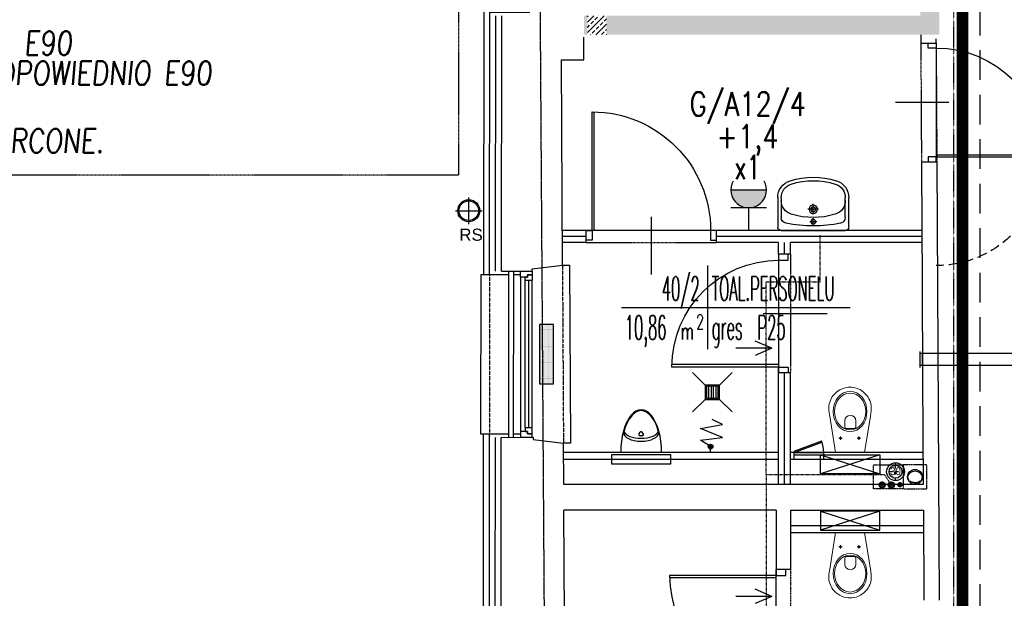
# Model space of a CAD drawing. Header units: inches. Extents: x -145354 to -97635, y 38777 to 78670.
# Tile 161 of 231: x -139974 to -139144, y 59901 to 60388. Entities that reach past the tile are written whole.
import ezdxf
from ezdxf.enums import TextEntityAlignment as Align

# ---------------------------------------------------------------- set-up
doc = ezdxf.new("R2010")
doc.units = ezdxf.units.IN
doc.header["$MEASUREMENT"] = 0
for name, pattern in [('00-inst$0$DASHDOT', [1, 0.5, -0.25, 0, -0.25]), ('CENTER', [2, 1.25, -0.25, 0.25, -0.25]), ('DASHDOT', [1, 0.5, -0.25, 0, -0.25]), ('DASHED', [0.75, 0.5, -0.25]), ('DASHED2', [0.375, 0.25, -0.125]), ('DIVIDE', [31.75, 12.7, -6.35, 0, -6.35, 0, -6.35])]:
    doc.linetypes.add(name, pattern=pattern)
doc.layers.get('0').update_dxf_attribs({"color": 101})
for name, color, linetype in [('Drz---drzwi', 5, 'Continuous'), ('Drz-widok', 5, 'Continuous'), ('E-OPIS_POM', 6, 'Continuous'), ('E35', 6, 'Continuous'), ('E50', 3, 'Continuous'), ('E50_kor', 3, 'Continuous'), ('E50kor', 3, 'Continuous'), ('E90kor', 6, 'Continuous'), ('Fas-balustrada-widok', 64, 'Continuous'), ('FLUID-W22', 7, 'Continuous'), ('Ins-kan', 54, 'Continuous'), ('Ins-went', 141, 'Continuous'), ('Ins-wod', 152, 'Continuous'), ('Ins-wod-opis', 155, 'Continuous'), ('Mw-wc-rury', 160, 'DASHDOT'), ('Okn---okna', 5, 'Continuous'), ('Os-osie glowne', 8, 'CENTER'), ('piony_K_nr', 240, 'Continuous'), ('Sc-beton-hatch', 86, 'Continuous'), ('Sc-cegla pelna', 32, 'Continuous'), ('Sc-gazobeton', 45, 'Continuous'), ('Sc-gk', 120, 'Continuous'), ('Sc-gk-hatch', 8, 'Continuous'), ('Sc-izolacja term-obrys', 132, 'Continuous'), ('Sc-izolacja term-styropian', 151, 'STYROPIAN-KA'), ('Sc-nad', 5, 'DASHED2'), ('Sc-nadproza kon', 5, 'DASHED2'), ('stelaż_wc', 64, 'Continuous'), ('Suf-widok', 8, 'Continuous'), ('W-idok', 9, 'Continuous'), ('W-otwor-strop', 126, 'Continuous'), ('Wym-wew', 8, 'Continuous'), ('Wym-zew', 9, 'Continuous'), ('Wyp-grzejniki', 56, 'Continuous'), ('Wyp-meble', 155, 'Continuous'), ('Wyp-sanitar', 131, 'Continuous')]:
    doc.layers.add(name, color=color, linetype=linetype)
doc.layers.get('Wym-wew').off()
doc.layers.get('Wym-zew').off()
doc.styles.add('KA wymiar', font='romans.shx', dxfattribs={"width": 0.6})
doc.styles.add('ROMANS', font='romans', dxfattribs={"width": 0.85})
doc.styles.add('TYTUL2', font='ARIAL.TTF')
doc.linetypes.add('BATTING', pattern='A,0.0001,-0.1,[134,ltypeshp.shx,S=0.1,R=0,X=-0.1,Y=0],-0.2,[134,ltypeshp.shx,S=0.1,R=180,X=0.1,Y=0],-0.1', length=0.4001)
doc.linetypes.add('STYROPIAN-KA', pattern='A,0.0001,-0.1,[135,ltypeshp.shx,S=0.1,R=0,X=-0.1,Y=0],0,[135,ltypeshp.shx,S=0.1,R=180,X=0.1,Y=0],-0.1', length=0.2001)

# ---------------------------------------------------------------- blocks, each defined once
blk = doc.blocks.new('pow')
for p, q in [((0, 0.523), (0, -0.523)), ((-1.075, 0), (1.78, 0))]:
    blk.add_line(p, q)
at = {"style": 'KA wymiar', "width": 0.6}
for s, height, p in [('2', 0.18, (-0.139, -0.27)), ('m', 0.21, (-0.333, -0.401))]:
    blk.add_text(s, height=height, dxfattribs=at).set_placement(p)
at = {"style": 'KA wymiar'}
for tag, width, p in [('01', 0.7, (-0.131, 0.084)), ('000.00', 0.6, (-0.364, -0.401))]:
    blk.add_attdef(tag, text='', height=0.3, dxfattribs=dict(at, width=width)).set_placement(p, align=Align.RIGHT)
blk.add_attdef('POMIESZCZENIE', (0.071, 0.084), '', height=0.3, dxfattribs=at)
at = {"style": 'KA wymiar', "width": 0.8}
blk.add_attdef('POSADZKA', (0.071, -0.401), '', height=0.3, dxfattribs=at)
blk = doc.blocks.new('_0630_DRZWI_100')
at = {"ltscale": 25}
for p, q in [((-4, -5), (-4, 0)), ((-4, 0), (-4, -5)), ((4, 0), (-4, 0)), ((4, -5), (4, 0)), ((4, -5), (4, 0)), ((-4, -105), (-4, -5)), ((-4, -5), (4, -5)), ((-15.7, -55), (32.9, -55)), ((-4, -105), (4, -105)), ((-4, -110), (-4, -105)), ((4, -105), (4, -110)), ((4, -105), (4, -110)), ((4, -110), (-4, -110))]:
    blk.add_line(p, q, dxfattribs=at)
at = {"ltscale": 7}
for p, q in [((-4, -5), (-104, -5)), ((-4, -6.8), (-103.98, -6.8))]:
    blk.add_line(p, q, dxfattribs=at)
blk.add_arc((-4, -5), 100, 180, 270)
blk = doc.blocks.new('_DRZWI_W120')
at = {"ltscale": 25}
for p, q in [((44517.38, 20745.07), (44517.38, 20635.07)), ((44504.38, 20690.07), (44558.38, 20690.07))]:
    blk.add_line(p, q, dxfattribs=at)
at = {"ltscale": 7}
for p, q in [((44517.38, 20635.07), (44407.38, 20635.07)), ((44517.38, 20637.07), (44407.4, 20637.07))]:
    blk.add_line(p, q, dxfattribs=at)
at = {"ltscale": 25}
for points in [[(44525.38, 20750.07), (44517.38, 20750.07), (44517.38, 20745.07), (44525.38, 20745.07)], [(44525.38, 20630.07), (44517.38, 20630.07), (44517.38, 20635.07), (44525.38, 20635.07)]]:
    blk.add_lwpolyline(points, close=True, dxfattribs=at)
blk.add_arc((44517.38, 20635.07), 110, 90, 180, dxfattribs=at)
at = {"linetype": 'DASHED', "ltscale": 20}
blk.add_arc((44517.38, 20635.07), 110, 180, 270, dxfattribs=at)
blk = doc.blocks.new('umywalka_60x45')
at = {"ltscale": 25}
for p, q in [((-27, 0), (27, 0)), ((-30, -27.72), (-30, -3)), ((3, -7.5), (-3, -7.5)), ((0, -4.5), (0, -10.5)), ((30, -3), (30, -27.72)), ((-27, -27.72), (-27, -11.03)), ((0, -13.5), (0, -22.5)), ((27, -11.03), (27, -27.72)), ((4.5, -18), (-4.5, -18))]:
    blk.add_line(p, q, dxfattribs=at)
for centre, radius in [((0, -7.5), 2), ((0, -18), 3.5), ((0, -18), 2)]:
    blk.add_circle(centre, radius, dxfattribs=at)
for centre, radius, start, end in [((27, -3), 3, 0, 90), ((-27, -3), 3, 90, 180), ((-22, -11.03), 5, 100.52627, 180), ((0, -129.43), 125.43, 79.47373, 100.52627), ((22, -11.03), 5, 0, 79.47373), ((-15, -25.28), 12, 107.3129, 180), ((0, -73.4), 62.4, 72.6871, 107.3129), ((15, -25.28), 12, 0, 72.6871), ((-15, -27.72), 15, 180, 252.6871), ((-15, -27.72), 12, 180, 252.6871), ((15, -27.72), 12, 287.3129, 0), ((15, -27.72), 15, 287.3129, 0), ((0, 20.4), 62.4, 252.6871, 287.3129), ((0, 20.4), 65.4, 252.6871, 287.3129)]:
    blk.add_arc(centre, radius, start, end, dxfattribs=at)
blk = doc.blocks.new('_ODWODNIENIE_KRATKA')
for p, q in [((-12, 0), (-22.61, 10.61)), ((0, 0), (10.61, 10.61)), ((-11, -2.99), (-1, -2.99)), ((-1, -4.99), (-11, -4.99)), ((-11, -6.99), (-1, -6.99)), ((-22.61, -22.6), (-12, -11.99)), ((-1, -8.99), (-11, -8.99)), ((10.61, -22.6), (0, -11.99))]:
    blk.add_line(p, q)
for points in [[(0, -11.99), (0, 0), (-12, 0), (-12, -11.99)], [(-1, -10.99), (-1, -1), (-11, -1), (-11, -10.99)]]:
    blk.add_lwpolyline(points, close=True)
blk = doc.blocks.new('_dz1')
at = {"ltscale": 7}
for p, q in [((-7, 0), (-7, 90)), ((-5, 0), (-5, 90))]:
    blk.add_line(p, q, dxfattribs=at)
at = {"ltscale": 25}
for p, q in [((-50, 13), (-50, -41)), ((-95, 0), (-5, 0)), ((-5, 0), (0, 0)), ((-95, -8), (-100, -8)), ((-5, -8), (0, -8))]:
    blk.add_line(p, q, dxfattribs=at)
for points in [[(-100, -8), (-100, 0), (-95, 0), (-95, -8)], [(0, -8), (0, 0), (-5, 0), (-5, -8)]]:
    blk.add_lwpolyline(points, close=True, dxfattribs=at)
blk.add_arc((-5, 0), 90, 90, 180, dxfattribs=at)
blk = doc.blocks.new('rura_spustowa')
at = {"layer": 'Ins-wod', "linetype": 'Continuous'}
for p, q in [((0, -11.25), (0, 11.25)), ((-11.25, 0), (11.25, 0))]:
    blk.add_line(p, q, dxfattribs=at)
at = {"layer": 'Ins-wod', "linetype": 'Continuous', "ltscale": 25}
for radius in [9.25, 8.25]:
    blk.add_circle((0, 0), radius, dxfattribs=at)
blk = doc.blocks.new('ramiak140')
at = {"layer": 'Okn---okna'}
for p, q in [((-10, 135), (-10, 5)), ((-6, 8), (-6, 132)), ((-3, 8), (-3, 132)), ((0, 8), (0, 132))]:
    blk.add_line(p, q, dxfattribs=at)
for points in [[(-10, 135), (-10, 140), (0, 140), (0, 137), (-4, 137), (-4, 135)], [(-6, 132), (-6, 135), (-4, 135), (-4, 137), (0, 137), (0, 135), (0, 132)], [(-10, 5), (-10, 0), (0, 0), (0, 3), (-4, 3), (-4, 5)], [(-6, 8), (-6, 5), (-4, 5), (-4, 3), (0, 3), (0, 5), (0, 8)]]:
    blk.add_lwpolyline(points, close=True, dxfattribs=at)
blk = doc.blocks.new('_gslkflhklgj')
at = {"linetype": '00-inst$0$DASHDOT', "ltscale": 5}
for p, q in [((7.5, 0), (-7.5, 0)), ((0, -7.5), (0, 7.5))]:
    blk.add_line(p, q, dxfattribs=at)
for radius in [7.5, 5.5]:
    blk.add_circle((0, 0), radius)
blk = doc.blocks.new('_0630_pisuar')
at = {"linetype": 'Continuous'}
for p, q in [((-17.24, 0), (17.24, 0)), ((-1.75, -15.85), (-0.88, -17.02)), ((-0.87, -14.1), (0.87, -14.1)), ((1.75, -15.85), (0.88, -17.02))]:
    blk.add_line(p, q, dxfattribs=at)
for centre, start, end in [((-0.87, -15.2), 90, 216.88227), ((0.87, -15.2), 323.11773, 90), ((0, -16.36), 216.88227, 323.11773)]:
    blk.add_arc(centre, 1.09, start, end, dxfattribs=at)
for centre, major_axis, ratio, start_param, end_param in [((0, 0), (0, -36), 0.478823, 4.712389, 7.853982), ((0, -16.84), (-14.92, 0), 0.492275, 3.141593, 6.283185), ((0, -19.29), (-14.92, 0), 0.492275, 3.348063, 6.076813)]:
    blk.add_ellipse(centre, major_axis=major_axis, ratio=ratio, start_param=start_param, end_param=end_param, dxfattribs=at)
blk.add_spline([(-14.92, -16.84), (-5.95, -32.9), (0.03, -35.33), (5.88, -32.9), (14.92, -16.84)], degree=3, dxfattribs=at)
blk = doc.blocks.new('_KOLO_WC_PODWIESZONE')
at = {"lineweight": 0}
for p, q in [((-12.21, 0), (-17.15, -30.7)), ((-12.21, 0), (12.21, 0)), ((12.21, 0), (17.15, -30.7)), ((-8.01, -11.98), (-9.42, -11.98)), ((-8.01, -11.98), (-8.01, -10.54)), ((-8.01, -11.98), (-6.53, -11.98)), ((-8.01, -11.98), (-8.01, -13.41)), ((7.49, -11.98), (6.08, -11.98)), ((7.49, -11.98), (7.49, -10.54)), ((7.49, -11.98), (8.97, -11.98)), ((7.49, -11.98), (7.49, -13.41)), ((-4.44, -21.51), (-4.44, -26.77)), ((-3.5, -20.21), (4, -20.21)), ((4.94, -21.51), (4.94, -26.77)), ((-17.15, -30.7), (-17.82, -35.14)), ((17.15, -30.7), (17.82, -35.14)), ((-17.82, -35.14), (-17.77, -39.69)), ((-17.77, -39.69), (-17.51, -41.08)), ((-17.51, -41.08), (-17.12, -42.53)), ((17.51, -41.08), (17.12, -42.53)), ((17.77, -39.69), (17.51, -41.08)), ((17.82, -35.14), (17.77, -39.69)), ((-17.12, -42.53), (-16.6, -43.93)), ((-16.6, -43.93), (-15.97, -45.29)), ((-15.97, -45.29), (-15.22, -46.59)), ((-15.22, -46.59), (-14.37, -47.83)), ((-14.37, -47.83), (-13.41, -48.99)), ((-13.41, -48.99), (-11.77, -50.6)), ((13.41, -48.99), (11.77, -50.6)), ((14.37, -47.83), (13.41, -48.99)), ((15.22, -46.59), (14.37, -47.83)), ((15.97, -45.29), (15.22, -46.59)), ((16.6, -43.93), (15.97, -45.29)), ((17.12, -42.53), (16.6, -43.93)), ((-11.77, -50.6), (-10, -51.94)), ((-10, -51.94), (-8.71, -52.72)), ((-8.71, -52.72), (-6.54, -53.77)), ((-6.54, -53.77), (-5.07, -54.25)), ((-5.07, -54.25), (-3.02, -54.72)), ((-3.02, -54.72), (-1.52, -54.92)), ((-1.52, -54.92), (0, -55)), ((1.52, -54.92), (0, -55)), ((3.02, -54.72), (1.52, -54.92)), ((5.07, -54.25), (3.02, -54.72)), ((6.54, -53.77), (5.07, -54.25)), ((8.71, -52.72), (6.54, -53.77)), ((10, -51.94), (8.71, -52.72)), ((11.77, -50.6), (10, -51.94))]:
    blk.add_line(p, q, dxfattribs=at)
for centre, radius, start, end in [((-3.24, -21.39), 1.2, 102.23395, 185.88986), ((3.75, -21.39), 1.2, 354.11014, 77.76605), ((0.25, -26.54), 4.7, 182.80221, 357.19779)]:
    blk.add_arc(centre, radius, start, end, dxfattribs=at)
for centre in [(-8.01, -11.98), (7.49, -11.98)]:
    blk.add_ellipse(centre, major_axis=(0.599, 0.599), ratio=1, start_param=5.497787, end_param=11.780972, dxfattribs=at)
for major_axis, ratio in [((0, -17), 0.838235), ((0, -15.54), 0.845174)]:
    blk.add_ellipse((0.05, -34.5), major_axis=major_axis, ratio=ratio, dxfattribs=at)
blk = doc.blocks.new('*U1788')
at = {"color": 0, "linetype": 'ByBlock', "lineweight": -2}
blk.add_circle((0, 0), 62.5, dxfattribs=at)
at = {"color": 4, "linetype": 'DASHED'}
blk.add_ellipse((0, 0), major_axis=(0, 62.5), ratio=0.75, start_param=0, end_param=3.141593, dxfattribs=at)
blk = doc.blocks.new('*U1791')
at = {"color": 0, "linetype": 'ByBlock', "lineweight": -2}
blk.add_circle((0, 0), 62.5, dxfattribs=at)
at = {"color": 4, "linetype": 'Continuous'}
blk.add_ellipse((0, 0), major_axis=(0, 62.5), ratio=0.75, start_param=3.141593, end_param=6.283185, dxfattribs=at)
blk = doc.blocks.new('pion_woda')
at = {"layer": 'Ins-wod'}
for p, q in [((3, 0), (-3, 0)), ((0, 3), (0, -3))]:
    blk.add_line(p, q, dxfattribs=at)
for centre, radius in [((0, 0.02), 2.55), ((0, 0), 2)]:
    blk.add_circle(centre, radius, dxfattribs=at)
blk = doc.blocks.new('pion_mały')
at = {"layer": 'Ins-wod'}
for p, q in [((0, 2.08), (0, -2.12)), ((2.1, -0.02), (-2.1, -0.02))]:
    blk.add_line(p, q, dxfattribs=at)
for centre, radius in [((0, 0), 1.79), ((0, -0.02), 1.4)]:
    blk.add_circle(centre, radius, dxfattribs=at)
blk = doc.blocks.new('WW_piony')
for name, p in [('pion_mały', (0, 0)), ('pion_woda', (7.18, 0.12)), ('pion_woda', (14.93, 0.15))]:
    blk.add_blockref(name, p)
blk = doc.blocks.new('rewizja')
at = {"layer": 'Wyp-meble'}
for p, q in [((-25, 6), (-25, 0)), ((-25, 6), (0, 6)), ((-25, 4), (-25, 2)), ((0, 2), (-25, 2)), ((0, 6), (0, 0)), ((0, 0), (-25, 0))]:
    blk.add_line(p, q, dxfattribs=at)
blk.add_lwpolyline([(-23.15, -9.49), (0.34, -0.94), (0, 0), (-23.49, -8.55)], close=True, dxfattribs=at)
blk.add_arc((0, 0), 25, 180, 202.29244, dxfattribs=at)
blk = doc.blocks.new('_vxkdjhgkljhkgjhk')
for q in [(14.01, 6.02), (30.24, 0)]:
    blk.add_line((0, 0), q)
blk = doc.blocks.new('G_50')
at = {"layer": 'Wyp-grzejniki'}
h = blk.add_hatch(dxfattribs=at)
h.set_pattern_fill('DOTS', color=256, scale=0.5, angle=180, style=0)
h.set_pattern_definition([(180, (77492.90915, -37873.9399), (-0.396875, -0.79375), [0, -0.79375])])
h.paths.add_polyline_path([(0, 0), (-12, 0), (-12, -50), (0, -50)])
blk.add_lwpolyline([(-12, -50), (0, -50), (0, 0), (-12, 0)], close=True, dxfattribs=at)

msp = doc.modelspace()

# ---------------------------------------------------------------- hatches: boundary and pattern name
at = {"layer": 'E35'}
msp.add_hatch(color=256, dxfattribs=at).paths.add_polyline_path([(-139344.31, 60244.77), (-139374.31, 60244.77, 1)])
at = {"layer": 'Ins-kan'}
msp.add_hatch(color=256, dxfattribs=at).paths.add_polyline_path([(-139389.43, 60028.5, 1), (-139393.43, 60028.5, 1)])
at = {"layer": 'Sc-beton-hatch'}
h = msp.add_hatch(dxfattribs=at)
h.set_pattern_fill('ANSI33', color=256, scale=25, style=0)
h.paths.add_polyline_path([(-139479.27, 60391.5), (-139479.27, 60375.5), (-139198.58, 60375.5), (-139198.58, 61046.5), (-139223.43, 61046.5), (-139223.43, 61030.5), (-139214.58, 61030.5), (-139214.58, 60391.5)])
h.paths.add_polyline_path([(-139495.27, 60375.5), (-139495.27, 60391.5), (-139498.21, 60391.5), (-139498.21, 60375.5)])
h = msp.add_hatch(dxfattribs=at)
h.set_pattern_fill('ANSI33', color=256, scale=25, style=0)
h.paths.add_polyline_path([(-139479.27, 60391.5), (-139495.27, 60391.5), (-139495.27, 60375.5), (-139479.27, 60375.5)])

# ---------------------------------------------------------------- linework, layer by layer
at = {"layer": 'E35'}
for p, q in [((-139374.31, 60244.77), (-139344.31, 60244.77)), ((-139344.31, 60229.77), (-139374.31, 60229.77))]:
    msp.add_line(p, q, dxfattribs=at)
msp.add_arc((-139359.31, 60244.77), 15, 150, 30, dxfattribs=at)
at = {"layer": 'E50'}
msp.add_line((-139359.31, 60229.77), (-139359.31, 60210.5), dxfattribs=at)
at = {"layer": 'E50', "const_width": 10}
msp.add_lwpolyline([(-139179.01, 58650), (-139179.01, 61300), (-142130.98, 61300)], dxfattribs=at)
at = {"layer": 'E50_kor', "linetype": 'DASHED2', "ltscale": 100}
msp.add_line((-139164.01, 58650), (-139164.01, 61315), dxfattribs=at)
at = {"layer": 'E50kor', "linetype": 'DASHED2'}
msp.add_lwpolyline([(-140594.06, 60431.65), (-139604.02, 60431.65), (-139604.02, 60257.29), (-140594.06, 60257.29)], close=True, dxfattribs=at)
at = {"layer": 'Fas-balustrada-widok'}
for p, q in [((-139561.68, 60176.16), (-139561.82, 60036.2)), ((-139557.68, 60176.16), (-139557.82, 60036.22))]:
    msp.add_line(p, q, dxfattribs=at)
at = {"layer": 'Ins-kan'}
msp.add_lwpolyline([(-139391.43, 60023.5), (-139391.43, 60028.5), (-139399.91, 60033.8), (-139381.43, 60036.07), (-139399.91, 60043.67), (-139381.43, 60046.99), (-139389.94, 60051.27)], dxfattribs=at)
msp.add_circle((-139391.43, 60028.5), 2, dxfattribs=at)
at = {"layer": 'Ins-went'}
for p, q in [((-139214.73, 60095.12), (-139214.73, 60108.62)), ((-139212.73, 60106.87), (-139214.73, 60106.87)), ((-139212.73, 60096.87), (-139212.73, 60106.87)), ((-139093.63, 60106.87), (-139212.73, 60106.87)), ((-139212.73, 60106.87), (-139212.73, 60096.87)), ((-139212.73, 60096.87), (-139214.73, 60096.87)), ((-139093.63, 60096.87), (-139212.73, 60096.87))]:
    msp.add_line(p, q, dxfattribs=at)
at = {"layer": 'Mw-wc-rury', "ltscale": 0.8}
for p, q in [((-139298.91, 60167.24), (-139298.91, 60206.57)), ((-139344.52, 60004.79), (-139344.52, 60167.24)), ((-139344.52, 60167.24), (-139298.91, 60167.24)), ((-139244.71, 60004.79), (-139344.55, 60004.79)), ((-139344.52, 60004.79), (-139344.52, 59619.8)), ((-139239.05, 59996.17), (-139244.71, 60004.79))]:
    msp.add_line(p, q, dxfattribs=at)
at = {"layer": 'Os-osie glowne'}
msp.add_line((-139518.5, 57943.12), (-139546.3, 62104.61), dxfattribs=at)
at = {"layer": 'Sc-cegla pelna'}
for p, q in [((-139498.21, 60354.5), (-139498.21, 60373.5)), ((-139517.21, 60354.5), (-139498.21, 60354.5)), ((-139516.28, 60181.46), (-139517.21, 60354.5)), ((-139213.64, 60268.5), (-139200.64, 60268.5)), ((-139515.22, 59996.5), (-139515.42, 60031.45)), ((-139212.14, 59996.5), (-139515.22, 59996.5)), ((-139336.02, 59974.95), (-139515.11, 59974.95)), ((-139514.61, 59884.95), (-139515.11, 59974.95)), ((-139336.02, 59974.95), (-139336.02, 59924.95)), ((-139324.02, 59974.95), (-139324.02, 59924.95)), ((-139324.02, 59974.95), (-139212.02, 59974.95)), ((-139212.02, 59974.95), (-139211.6, 59899.11)), ((-139324.02, 59924.95), (-139336.02, 59924.95))]:
    msp.add_line(p, q, dxfattribs=at)
for points in [[(-139567.68, 60176.17), (-139567.39, 60391.53)], [(-139213.64, 60268.5), (-139213.62, 60264.51)], [(-139213.62, 60264.51), (-139213.08, 60166.51)], [(-139200.64, 60268.5), (-139198.6, 59899.11)], [(-139567.68, 60176.17), (-139541.73, 60176.31), (-139541.74, 60178.31), (-139516.28, 60181.46)], [(-139213.08, 60166.51), (-139212.63, 60084.51)], [(-139212.63, 60084.51), (-139212.14, 59996.5)], [(-139567.93, 59879.96), (-139567.82, 60036.17)], [(-139567.82, 60036.17), (-139540.95, 60036.31), (-139540.94, 60034.31), (-139515.45, 60031.45)]]:
    msp.add_lwpolyline(points, dxfattribs=at)
at = {"layer": 'Sc-gazobeton'}
msp.add_lwpolyline([(-139214.23, 60375.5), (-139214.19, 60368.5), (-139201.27, 60368.5), (-139201.29, 60372.11)], dxfattribs=at)
at = {"layer": 'Sc-gk'}
for p, q in [((-139496.38, 60210.5), (-139516.43, 60210.5)), ((-139496.38, 60200.5), (-139496.38, 60210.5)), ((-139213.32, 60210.5), (-139386.38, 60210.5)), ((-139386.38, 60200.5), (-139386.38, 60210.5)), ((-139496.38, 60200.5), (-139516.38, 60200.5)), ((-139334.02, 60200.5), (-139386.38, 60200.5)), ((-139334.02, 60190.5), (-139334.02, 60200.5)), ((-139213.27, 60200.5), (-139324.02, 60200.5)), ((-139324.02, 60190.5), (-139324.02, 60200.5)), ((-139324.02, 60190.5), (-139334.02, 60190.5)), ((-139324.02, 60090.5), (-139334.02, 60090.5)), ((-139334.02, 59996.5), (-139334.02, 60090.5)), ((-139324.02, 59996.5), (-139324.02, 60090.5)), ((-139334.02, 60023.5), (-139515.35, 60023.5)), ((-139212.29, 60023.5), (-139324.02, 60023.5)), ((-139334.02, 60017.5), (-139515.35, 60017.5)), ((-139212.26, 60017.5), (-139324.02, 60017.5)), ((-139324.02, 59961.95), (-139211.95, 59961.95)), ((-139324.02, 59955.95), (-139211.92, 59955.95))]:
    msp.add_line(p, q, dxfattribs=at)
at = {"layer": 'Sc-gk-hatch', "linetype": 'BATTING', "ltscale": 0.22}
for p, q in [((-139496.38, 60205.5), (-139516.43, 60205.5)), ((-139213.32, 60205.5), (-139386.38, 60205.5)), ((-139329.02, 60190.5), (-139329.02, 60200.5)), ((-139329.02, 59996.5), (-139329.02, 60090.5))]:
    msp.add_line(p, q, dxfattribs=at)
at = {"layer": 'Sc-izolacja term-obrys'}
for points in [[(-139561.68, 60173.2), (-139577.68, 60173.11), (-139577.39, 60394.54), (-139543.66, 60394.52)], [(-139551.73, 60173.25), (-139557.68, 60173.22)], [(-139561.93, 59876.93), (-139577.93, 59877.02), (-139577.82, 60039.11), (-139561.82, 60039.2)], [(-139557.82, 60039.22), (-139551.73, 60039.25)]]:
    msp.add_lwpolyline(points, dxfattribs=at)
at = {"layer": 'Sc-izolacja term-styropian', "linetype": 'BATTING', "ltscale": 0.25}
for points in [[(-139572.68, 60176.17), (-139572.39, 60391.54)], [(-139572.93, 59879.96), (-139572.82, 60036.17)]]:
    msp.add_lwpolyline(points, dxfattribs=at)
at = {"layer": 'Sc-nad'}
for p, q in [((-139496.38, 60200.5), (-139386.38, 60200.5)), ((-139324.02, 60190.5), (-139324.02, 60090.5))]:
    msp.add_line(p, q, dxfattribs=at)
at = {"layer": 'Sc-nad', "ltscale": 4}
msp.add_line((-139324.02, 59924.95), (-139324.02, 59824.95), dxfattribs=at)
at = {"layer": 'Sc-nad'}
msp.add_lwpolyline([(-139214.19, 60368.5), (-139213.64, 60268.5)], dxfattribs=at)
at = {"layer": 'Sc-nad', "ltscale": 4}
msp.add_lwpolyline([(-139201.27, 60368.5), (-139200.64, 60268.5)], dxfattribs=at)
at = {"layer": 'Sc-nadproza kon', "linetype": 'DASHDOT', "ltscale": 0.5}
for p, q in [((-139516.28, 60181.46), (-139515.45, 60031.45)), ((-139577.68, 60173.11), (-139577.82, 60039.11))]:
    msp.add_line(p, q, dxfattribs=at)
at = {"layer": 'stelaż_wc', "ltscale": 5}
for p, q in [((-139298.85, 60021.5), (-139248.85, 60005.5)), ((-139248.85, 60021.5), (-139298.85, 60005.5)), ((-139298.85, 59973.95), (-139248.85, 59957.95)), ((-139248.85, 59973.95), (-139298.85, 59957.95))]:
    msp.add_line(p, q, dxfattribs=at)
for points in [[(-139424.95, 60021.5), (-139474.95, 60021.5), (-139474.95, 60014), (-139424.95, 60014)], [(-139298.85, 60021.5), (-139248.85, 60021.5), (-139248.85, 60005.5), (-139298.85, 60005.5)], [(-139298.85, 59957.95), (-139248.85, 59957.95), (-139248.85, 59973.95), (-139298.85, 59973.95)]]:
    msp.add_lwpolyline(points, close=True, dxfattribs=at)
at = {"layer": 'Suf-widok', "linetype": 'DIVIDE', "ltscale": 0.02}
msp.add_lwpolyline([(-139016.24, 61051.5), (-139186.65, 61051.5), (-139186.65, 58629.5), (-139016.24, 58629.5)], close=True, dxfattribs=at)
at = {"layer": 'W-idok'}
for p, q in [((-139516.28, 60181.46), (-139510.28, 60181.43)), ((-139510.28, 60181.43), (-139509.45, 60031.48)), ((-139509.45, 60031.48), (-139515.45, 60031.45))]:
    msp.add_line(p, q, dxfattribs=at)
for points in [[(-139582.68, 60173.12), (-139582.39, 60394.53)], [(-139585.18, 60173.12), (-139585.32, 60039.12), (-139577.82, 60039.11)], [(-139577.68, 60173.11), (-139585.18, 60173.12)], [(-139582.93, 59877.03), (-139582.82, 60039.12)]]:
    msp.add_lwpolyline(points, dxfattribs=at)
at = {"layer": 'W-otwor-strop', "linetype": 'DASHED2', "ltscale": 0.3}
for points in [[(-139254.02, 59992.95), (-139254.02, 60012.95), (-139229.02, 60012.95), (-139229.02, 59992.95)], [(-139229.02, 59992.95), (-139209.02, 59992.95), (-139209.02, 60012.95), (-139229.02, 60012.95)]]:
    msp.add_lwpolyline(points, close=True, dxfattribs=at)

# ---------------------------------------------------------------- block references
at = {"rotation": 180}
for name, p in [('rewizja', (-139321.02, 60023.5)), ('WW_piony', (-139231.86, 59996.29))]:
    msp.add_blockref(name, p, dxfattribs=at)
at = {"layer": 'Drz---drzwi', "xscale": -0.8333333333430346, "yscale": 0.8333333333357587, "zscale": 0.8333333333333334}
msp.add_blockref('_DRZWI_W120', (-102103.45, 43076.78), dxfattribs=at)
at = {"layer": 'Drz---drzwi', "xscale": -1, "rotation": 90}
msp.add_blockref('_0630_DRZWI_100', (-139496.38, 60206.5), dxfattribs=at)
at = {"layer": 'Drz-widok', "xscale": -1, "rotation": 90}
msp.add_blockref('_dz1', (-139334.02, 60090.5), dxfattribs=at)
at = {"layer": 'Drz-widok', "rotation": 90}
msp.add_blockref('_dz1', (-139336.02, 59924.95), dxfattribs=at)
at = {"layer": 'E-OPIS_POM'}
ref = msp.add_blockref('pow', (-139130.47, 60446.02), dxfattribs=dict(at, xscale=67.5, yscale=67.5, zscale=67.5, rotation=90))
ref.add_attrib('000.00', '39,37', dxfattribs={"layer": '0', "height": 15.133, "rotation": 90, "style": 'KA wymiar', "width": 0.8029}).set_placement((-139110.24, 60421.48), align=Align.RIGHT)
ref.add_attrib('01', '37/2', dxfattribs={"layer": '0', "height": 15.133, "rotation": 90, "style": 'KA wymiar', "width": 0.8029}).set_placement((-139134.73, 60437.17), align=Align.RIGHT)
ref.add_attrib('POMIESZCZENIE', 'KORYTARZ', (-139134.73, 60450.81), dxfattribs={"layer": '0', "height": 15.133, "rotation": 90, "style": 'KA wymiar', "width": 0.8029})
ref.add_attrib('POSADZKA', 'wyk.winyl.P24A', (-139110.24, 60450.81), dxfattribs={"layer": '0', "height": 15.1326, "rotation": 90, "style": 'KA wymiar', "width": 0.8029})
ref = msp.add_blockref('pow', (-139393.98, 60145.78), dxfattribs=dict(at, xscale=67.5, yscale=67.5, zscale=67.5))
ref.add_attrib('000.00', '10,86', dxfattribs={"layer": '0', "height": 20.25, "style": 'KA wymiar', "width": 0.448374}).set_placement((-139428.62, 60118.71), align=Align.RIGHT)
ref.add_attrib('01', '40/2', dxfattribs={"layer": '0', "height": 20.25, "style": 'KA wymiar', "width": 0.448374}).set_placement((-139400.59, 60151.48), align=Align.RIGHT)
ref.add_attrib('POMIESZCZENIE', 'TOAL.PERSONELU', (-139390.4, 60151.48), dxfattribs={"layer": '0', "height": 20.25, "style": 'KA wymiar', "width": 0.448374})
ref.add_attrib('POSADZKA', 'gres  P25', (-139390.4, 60118.71), dxfattribs={"layer": '0', "height": 20.25, "style": 'KA wymiar', "width": 0.448374})
at = {"layer": 'FLUID-W22', "color": 1, "linetype": 'Continuous', "xscale": 0.09999999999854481, "yscale": 0.09999999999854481, "zscale": 0.1, "rotation": 90}
for name in ['*U1788', '*U1791']:
    msp.add_blockref(name, (-139219.02, 60002.95), dxfattribs=at)
at = {"layer": 'Ins-kan', "rotation": 270}
msp.add_blockref('_ODWODNIENIE_KRATKA', (-139383.95, 60068.27), dxfattribs=at)
at = {"layer": 'Ins-kan'}
msp.add_blockref('_gslkflhklgj', (-139235.47, 60007.3), dxfattribs=at)
at = {"layer": 'Ins-went', "linetype": 'DASHED', "ltscale": 0.6, "xscale": -1}
for p in [(-139339.84, 60111.27), (-139339.84, 59902.15)]:
    msp.add_blockref('_vxkdjhgkljhkgjhk', p, dxfattribs=at)
at = {"layer": 'Ins-went', "linetype": 'DASHED', "ltscale": 0.6, "rotation": 180}
for p in [(-139339.84, 60111.27), (-139339.84, 59902.15)]:
    msp.add_blockref('_vxkdjhgkljhkgjhk', p, dxfattribs=at)
at = {"layer": 'Okn---okna'}
msp.add_blockref('ramiak140', (-139541.73, 60036.31), dxfattribs=at)
at = {"layer": 'Wym-wew', "rotation": 180}
msp.add_blockref('G_50', (-139535.73, 60081.31), dxfattribs=at)
at = {"layer": 'Wym-zew'}
msp.add_blockref('rura_spustowa', (-139595.28, 60227.22), dxfattribs=at)
at = {"layer": 'Wyp-sanitar', "xscale": -1}
for name, p, rotation in [('umywalka_60x45', (-139304.85, 60210.5), 180.0077770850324), ('_KOLO_WC_PODWIESZONE', (-139273.85, 60023.5), 180)]:
    msp.add_blockref(name, p, dxfattribs=dict(at, rotation=rotation))
at = {"layer": 'Wyp-sanitar', "rotation": 180}
msp.add_blockref('_0630_pisuar', (-139449.95, 60023.5), dxfattribs=at)
at = {"layer": 'Wyp-sanitar'}
msp.add_blockref('_KOLO_WC_PODWIESZONE', (-139273.85, 59955.95), dxfattribs=at)

# ---------------------------------------------------------------- texts
at = {"layer": 'E35', "style": 'ROMANS', "width": 0.8}
msp.add_text('G/A12/4', height=20, dxfattribs=at).set_placement((-139360.07, 60315.8), align=Align.MIDDLE)
at = {"layer": 'E35', "style": 'ROMANS'}
for s, width, p in [('+1,4', 0.8, (-139360.19, 60286.82)), ('x1', 0.7, (-139360.25, 60263.83))]:
    msp.add_text(s, height=20, rotation=360, dxfattribs=dict(at, width=width)).set_placement(p, align=Align.MIDDLE)
at = {"layer": 'E90kor', "ltscale": 15, "style": 'ROMANS', "oblique": 5, "width": 0.8}
for s, p in [('1) POJEDYŃCZE PRZEWODY O ODPORNOŚCI OGNIOWEJ E90', (-140567.39, 60358.46)), ('NALEŻY UKŁADAĆ NA UCHWYTACH ODPORNOŚCI ODPOWIEDNIO E90', (-140527.93, 60333.21)), ('2) DLA POJEDYNCZYCH PRZEWODÓW E90 OTWORY WIERCONE.', (-140567.39, 60276.14))]:
    msp.add_text(s, height=20, rotation=360, dxfattribs=at).set_placement(p)
at = {"layer": 'Ins-wod-opis', "style": 'TYTUL2'}
msp.add_text('RS', height=10.212, dxfattribs=at).set_placement((-139593.37, 60207.03), align=Align.MIDDLE)
at = {"layer": 'piony_K_nr', "style": 'TYTUL2', "width": 0.9}
msp.add_text('30', height=6.5, dxfattribs=at).set_placement((-139240.14, 60004.39, -76.7))

doc.saveas('drawing.dxf')
